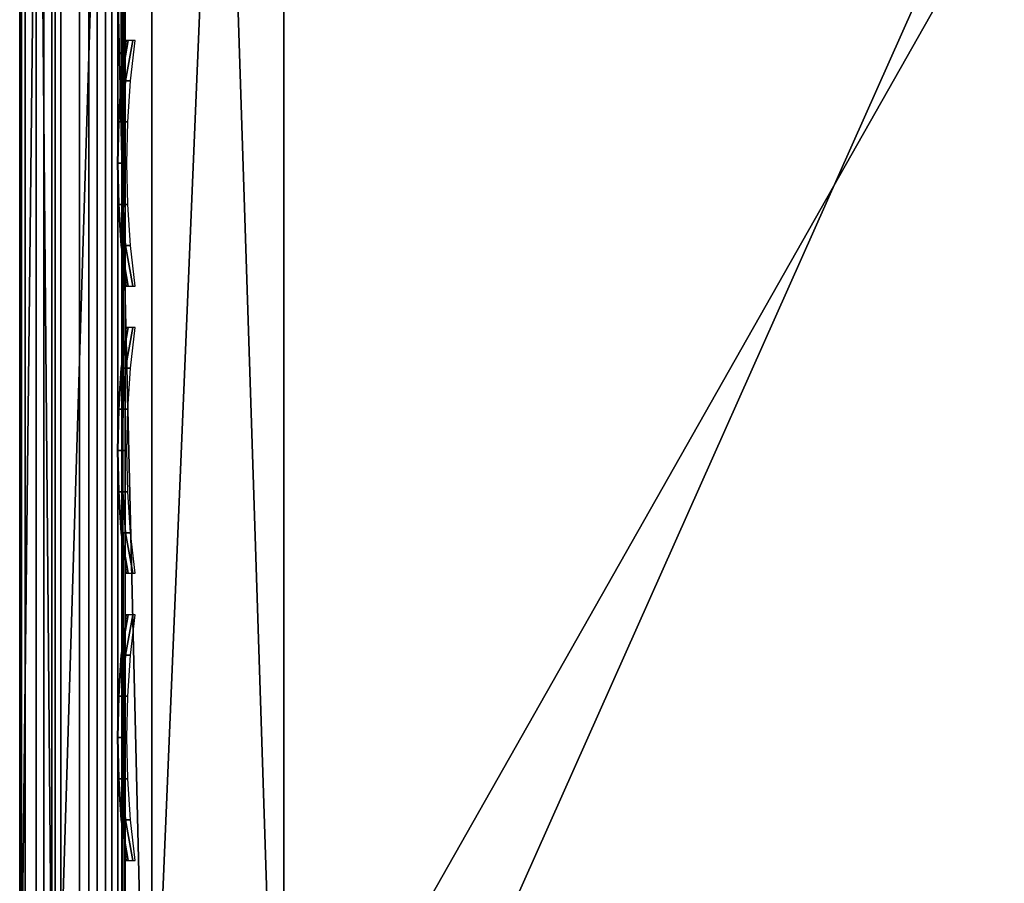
# Model space of a CAD drawing. Header units: inches. Extents: x 0 to 31.9, y -32.8 to 0.
# Tile 19 of 256: x 0 to 0.932, y -27.253 to -26.436. Entities that reach past the tile are written whole.
import ezdxf

# ---------------------------------------------------------------- set-up
doc = ezdxf.new("R2010")
doc.units = ezdxf.units.IN
doc.header["$LTSCALE"] = 0.03937
doc.header["$MEASUREMENT"] = 0
for name, color, linetype in [('A-FURN-3-ST-BK', 151, 'Continuous'), ('A-FURN-3-ST-SEAM', 250, 'Continuous'), ('A-FURN-3-STITCH', 15, 'Continuous')]:
    doc.layers.add(name, color=color, linetype=linetype)

msp = doc.modelspace()

# ---------------------------------------------------------------- meshes
at = {"layer": 'A-FURN-3-ST-BK'}
mesh = msp.add_polyface(dxfattribs=at)
corners = [(3.6384, -24.07629, 5), (1.91681, -27.81108, 5), (1.94596, -23.95736, 5), (0.25, -27.76087, 5), (0.25, -23.91059, 5), (0, -27.76087, 5.25), (0, -23.91059, 5.25), (0.03349, -27.76087, 5.125), (0.03349, -23.91059, 5.125), (0.125, -27.76087, 5.03349), (0.125, -23.91059, 5.03349), (0.125, -27.51086, 32.96651), (0.25, -24.52189, 33), (0.125, -24.52189, 32.96651), (0.03349, -27.51086, 32.875), (0.03349, -24.52189, 32.875), (0, -27.51086, 32.75), (0, -24.52189, 32.75), (0.04744, -23.91898, 32.79807), (0.01216, -23.94107, 32.73218), (0.01215, -24.22764, 32.8031), (0.04739, -24.21645, 32.87166), (0, -24.24004, 32.72715), (0, -23.96555, 32.65917), (0.07331, -24.21155, 32.90171), (0.19503, -24.20076, 32.96783), (0.25025, -24.19977, 32.97389), (0.19524, -23.88801, 32.89043), (0.0734, -23.9093, 32.82694), (0, -23.90163, 16.90104), (0, -27.76087, 32.5), (0, -23.87549, 17.16427), (0, -23.7985, 17.41732), (0, -23.67359, 17.65049), (0, -23.50584, 17.85497), (1.92871, -27.56136, 33), (3.58512, -24.68525, 33), (1.9193, -24.56807, 33), (0.25, -27.51086, 33), (3.61774, -24.31907, 32.96592), (1.93605, -24.20082, 32.96592), (0.2505, -23.88608, 32.8962)]
mesh.append_faces([[corners[k] for k in face] for face in [(0, 1, 2), (2, 1, 3), (2, 3, 4), (5, 6, 7), (7, 6, 8), (7, 8, 9), (9, 8, 10), (9, 10, 3), (3, 10, 4), (11, 12, 13), (14, 13, 15), (16, 15, 17), (18, 19, 20, 21), (21, 20, 15), (15, 20, 17), (17, 20, 22), (22, 20, 23), (23, 20, 19), (21, 15, 24), (24, 15, 13), (24, 13, 25), (25, 13, 12), (25, 12, 26), (25, 26, 27), (28, 18, 21, 24), (27, 28, 24, 25), (6, 5, 29), (29, 5, 30), (29, 30, 31), (31, 30, 16), (31, 16, 32), (32, 16, 17), (32, 17, 33), (34, 17, 22), (35, 36, 37), (38, 37, 12), (37, 39, 40), (37, 40, 26), (26, 40, 41), (26, 12, 37)]])
mesh = msp.add_polyface(dxfattribs=at)
corners = [(0, -27.76087, 32.5), (0, -27.76087, 5.25), (0.0332, -27.88537, 32.5), (0.0332, -27.88537, 5.25), (0.124, -27.9768, 32.5), (0.124, -27.9768, 5.25), (0.19427, -27.69975, 32.95603), (0.125, -27.51086, 32.96651), (0.07299, -27.67406, 32.894), (0.03349, -27.51086, 32.875), (0.04718, -27.66242, 32.86591), (0.01209, -27.63589, 32.80185), (0.01206, -27.74185, 32.73099), (0.04705, -27.79083, 32.77997), (0.01203, -27.81261, 32.62499), (0.04696, -27.87656, 32.65148), (0, -27.74183, 32.59567), (0, -27.68763, 32.67677), (0, -27.60651, 32.73093), (0, -27.51086, 32.75), (0.07266, -27.90463, 32.6631), (0.19348, -27.9668, 32.68886), (0.1938, -27.85986, 32.84901), (0.07279, -27.81232, 32.80146), (0.125, -24.52189, 32.96651), (0.03349, -24.52189, 32.875), (0.03664, -27.82277, 5.13535), (0.03349, -27.76087, 5.125), (0.10706, -27.76681, 5.04498), (0.125, -27.76087, 5.03349), (0.16252, -27.84775, 5.03252), (0.18662, -27.9738, 5.13535), (0.09779, -27.91203, 5.12161)]
mesh.append_faces([[corners[k] for k in face] for face in [(0, 1, 2), (2, 1, 3), (2, 3, 4), (4, 3, 5), (6, 7, 8), (8, 7, 9), (8, 9, 10), (10, 9, 11), (10, 11, 12, 13), (13, 12, 14, 15), (15, 14, 2), (2, 14, 0), (0, 14, 16), (16, 14, 17), (17, 14, 12), (17, 12, 18), (18, 12, 11), (18, 11, 19), (19, 11, 9), (15, 2, 20), (20, 2, 4), (20, 4, 21), (22, 6, 8, 23), (23, 8, 10, 13), (23, 13, 15, 20), (22, 23, 20, 21), (7, 24, 9), (9, 25, 19), (3, 1, 26), (26, 1, 27), (26, 27, 28), (28, 27, 29), (28, 29, 30), (31, 5, 32), (32, 5, 3), (32, 3, 26), (32, 26, 28, 30), (16, 17, 0), (0, 17, 18), (0, 18, 19)]])
mesh = msp.add_polyface(dxfattribs=at)
corners = [(0.124, -27.9768, 32.5), (0.124, -27.9768, 5.25), (0.24826, -28.01086, 32.5), (0.24826, -28.01086, 5.25), (0.24934, -27.70216, 32.96185), (0.25, -27.51086, 33), (0.19427, -27.69975, 32.95603), (0.125, -27.51086, 32.96651), (0.19348, -27.9668, 32.68886), (0.2484, -27.97279, 32.69134), (0.1938, -27.85986, 32.84901), (0.24877, -27.86439, 32.85354), (0.25, -24.52189, 33), (0.16252, -27.84775, 5.03252), (0.125, -27.76087, 5.03349), (0.25, -27.76087, 5), (0.24913, -27.88587, 5.03349), (0.24306, -27.90376, 5.04498), (0.2485, -27.97737, 5.125), (0.18662, -27.9738, 5.13535), (0.09779, -27.91203, 5.12161), (1.9035, -28.06073, 32.5), (3.55816, -28.14931, 32.69134), (1.90517, -28.0227, 32.69134), (1.91059, -27.91445, 32.85355), (1.91888, -27.75245, 32.96194), (1.92871, -27.56136, 33), (3.60327, -27.68957, 33), (1.9035, -28.06073, 5.25), (3.55465, -28.18721, 32.5), (1.91681, -27.81108, 5), (3.56708, -28.06283, 5.03349), (1.91016, -27.9359, 5.03349), (1.90528, -28.02728, 5.125), (3.55465, -28.18721, 5.25), (1.9193, -24.56807, 33)]
mesh.append_faces([[corners[k] for k in face] for face in [(0, 1, 2), (2, 1, 3), (4, 5, 6), (6, 5, 7), (8, 0, 2), (8, 2, 9), (8, 9, 10), (10, 9, 11), (10, 11, 6), (6, 11, 4), (5, 12, 7), (13, 14, 15), (13, 15, 16), (13, 16, 17), (17, 16, 18), (17, 18, 19), (19, 18, 3), (19, 3, 1), (20, 13, 17, 19), (21, 22, 23), (21, 23, 2), (2, 23, 9), (9, 23, 24), (9, 24, 11), (11, 24, 25), (11, 25, 4), (4, 25, 26), (4, 26, 5), (25, 27, 26), (28, 29, 21), (28, 21, 3), (3, 21, 2), (30, 31, 32), (30, 32, 15), (15, 32, 16), (16, 32, 33), (16, 33, 18), (18, 33, 28), (18, 28, 3), (33, 34, 28), (26, 35, 5)]])
at = {"layer": 'A-FURN-3-ST-SEAM'}
mesh = msp.add_polyface(dxfattribs=at)
corners = [(0.08718, -27.65065, 32.83929), (0.0734, -27.64634, 32.82889), (0.0734, -27.51, 32.85626), (0.08718, -27.51, 32.86752), (0.0734, -25.5174, 32.85626), (0.08718, -25.5174, 32.86752), (0.0734, -24.52109, 32.85626), (0.08718, -24.52109, 32.86752), (0.039, -24.52109, 32.85149), (0.05668, -24.52109, 32.85046), (0.05668, -25.5174, 32.85046), (0.039, -25.5174, 32.85149), (0.05668, -27.51, 32.85046), (0.039, -27.51, 32.85149), (0.05668, -27.64412, 32.82354), (0.039, -27.64451, 32.82448), (0.02284, -27.64731, 32.83125), (0.02284, -27.51, 32.85881), (0.02284, -25.5174, 32.85881), (0.02284, -24.52109, 32.85881), (0.00026, -24.52109, 32.90452), (0.00186, -24.52109, 32.88681), (0.00186, -25.5174, 32.88681), (0.00026, -25.5174, 32.90452), (0.00186, -27.51, 32.88681), (0.00026, -27.51, 32.90452), (0.00186, -27.65803, 32.8571), (0.00026, -27.66481, 32.87345), (0.00512, -27.67138, 32.8893), (0.00512, -27.51, 32.92169), (0.00512, -25.5174, 32.92169), (0.00512, -24.52109, 32.92169), (0.08125, -25.5174, 32.939), (0.0655, -25.5174, 32.94716), (0.0655, -27.51, 32.94716), (0.08125, -27.51, 32.939), (0.0655, -27.68112, 32.91281), (0.08125, -27.678, 32.90528), (0.09294, -27.67285, 32.89285), (0.09294, -27.51, 32.92554), (0.09294, -25.5174, 32.92554), (0.1, -25.5174, 32.9), (0.09294, -24.52109, 32.92554), (0.1, -27.51, 32.9), (0.1, -27.66303, 32.86929), (0.09655, -25.5174, 32.88263), (0.1, -24.52109, 32.9), (0.09655, -27.51, 32.88263), (0.09655, -27.65643, 32.85324), (0.03043, -27.68062, 32.91161), (0.03043, -27.51, 32.94586), (0.03043, -25.5174, 32.94586), (0.01552, -27.67692, 32.90267), (0.01552, -27.51, 32.93618), (0.01552, -25.5174, 32.93618), (0.03043, -24.52109, 32.94586), (0.01552, -24.52109, 32.93618)]
mesh.append_faces([[corners[k] for k in face] for face in [(0, 1, 2, 3), (3, 2, 4, 5), (5, 4, 6, 7), (8, 9, 10, 11), (11, 10, 12, 13), (13, 12, 14, 15), (15, 16, 17, 13), (13, 17, 18, 11), (11, 18, 19, 8), (20, 21, 22, 23), (23, 22, 24, 25), (25, 24, 26, 27), (27, 28, 29, 25), (25, 29, 30, 23), (23, 30, 31, 20), (32, 33, 34, 35), (35, 34, 36, 37), (37, 38, 39, 35), (35, 39, 40, 32), (41, 42, 40), (41, 40, 43), (43, 40, 39), (43, 39, 44), (45, 46, 41), (45, 41, 47), (47, 41, 43), (47, 43, 48), (48, 43, 44), (49, 36, 34, 50), (50, 34, 33, 51), (52, 49, 50, 53), (53, 50, 51, 54), (54, 51, 55, 56), (28, 52, 53, 29), (29, 53, 54, 30), (30, 54, 56, 31), (16, 26, 24, 17), (17, 24, 22, 18), (1, 14, 12, 2), (2, 12, 10, 4), (48, 0, 3, 47), (47, 3, 5, 45)]])
at = {"layer": 'A-FURN-3-STITCH'}
mesh = msp.add_polymesh((7, 4), dxfattribs=at)
for k, corner in enumerate([(0.10928, -26.45538, 32.95647), (0.10714, -26.45538, 32.95498), (0.10283, -26.45538, 32.95206), (0.10066, -26.45538, 32.95063), (0.10501, -26.49373, 32.96278), (0.10032, -26.49373, 32.96505), (0.09601, -26.49373, 32.96213), (0.09639, -26.49373, 32.95694), (0.10243, -26.53256, 32.96658), (0.09775, -26.53256, 32.96886), (0.09343, -26.53256, 32.96594), (0.09381, -26.53256, 32.96074), (0.10157, -26.57163, 32.96786), (0.09688, -26.57163, 32.97013), (0.09257, -26.57163, 32.96721), (0.09295, -26.57163, 32.96201), (0.10243, -26.61071, 32.96659), (0.09774, -26.61071, 32.96886), (0.09343, -26.61071, 32.96594), (0.09381, -26.61071, 32.96075), (0.105, -26.64954, 32.96279), (0.10032, -26.64954, 32.96506), (0.09601, -26.64954, 32.96214), (0.09638, -26.64954, 32.95694), (0.10928, -26.68789, 32.95648), (0.1071, -26.68789, 32.95506), (0.10278, -26.68789, 32.95214), (0.10066, -26.68789, 32.95063)]):
    mesh.set_mesh_vertex(divmod(k, 4), corner)
mesh = msp.add_polymesh((7, 4), dxfattribs=at)
for k, corner in enumerate([(0.10928, -26.7271, 32.95647), (0.10714, -26.7271, 32.95498), (0.10283, -26.7271, 32.95206), (0.10066, -26.7271, 32.95063), (0.10501, -26.76545, 32.96278), (0.10032, -26.76545, 32.96505), (0.09601, -26.76545, 32.96213), (0.09639, -26.76545, 32.95694), (0.10243, -26.80428, 32.96658), (0.09775, -26.80428, 32.96886), (0.09343, -26.80428, 32.96594), (0.09381, -26.80428, 32.96074), (0.10157, -26.84335, 32.96786), (0.09688, -26.84335, 32.97013), (0.09257, -26.84335, 32.96721), (0.09295, -26.84335, 32.96201), (0.10243, -26.88242, 32.96659), (0.09774, -26.88242, 32.96886), (0.09343, -26.88242, 32.96594), (0.09381, -26.88242, 32.96075), (0.105, -26.92126, 32.96279), (0.10032, -26.92126, 32.96506), (0.09601, -26.92126, 32.96214), (0.09638, -26.92126, 32.95694), (0.10928, -26.95961, 32.95648), (0.1071, -26.95961, 32.95506), (0.10278, -26.95961, 32.95214), (0.10066, -26.95961, 32.95063)]):
    mesh.set_mesh_vertex(divmod(k, 4), corner)
mesh = msp.add_polymesh((7, 4), dxfattribs=at)
for k, corner in enumerate([(0.10928, -26.99882, 32.95647), (0.10714, -26.99882, 32.95498), (0.10283, -26.99882, 32.95206), (0.10066, -26.99882, 32.95063), (0.10501, -27.03717, 32.96278), (0.10032, -27.03717, 32.96505), (0.09601, -27.03717, 32.96213), (0.09639, -27.03717, 32.95694), (0.10243, -27.076, 32.96658), (0.09775, -27.076, 32.96886), (0.09343, -27.076, 32.96594), (0.09381, -27.076, 32.96074), (0.10157, -27.11507, 32.96786), (0.09688, -27.11507, 32.97013), (0.09257, -27.11507, 32.96721), (0.09295, -27.11507, 32.96201), (0.10243, -27.15414, 32.96659), (0.09774, -27.15414, 32.96886), (0.09343, -27.15414, 32.96594), (0.09381, -27.15414, 32.96075), (0.105, -27.19297, 32.96279), (0.10032, -27.19297, 32.96506), (0.09601, -27.19297, 32.96214), (0.09638, -27.19297, 32.95694), (0.10928, -27.23133, 32.95648), (0.1071, -27.23133, 32.95506), (0.10278, -27.23133, 32.95214), (0.10066, -27.23133, 32.95063)]):
    mesh.set_mesh_vertex(divmod(k, 4), corner)

doc.saveas('drawing.dxf')
